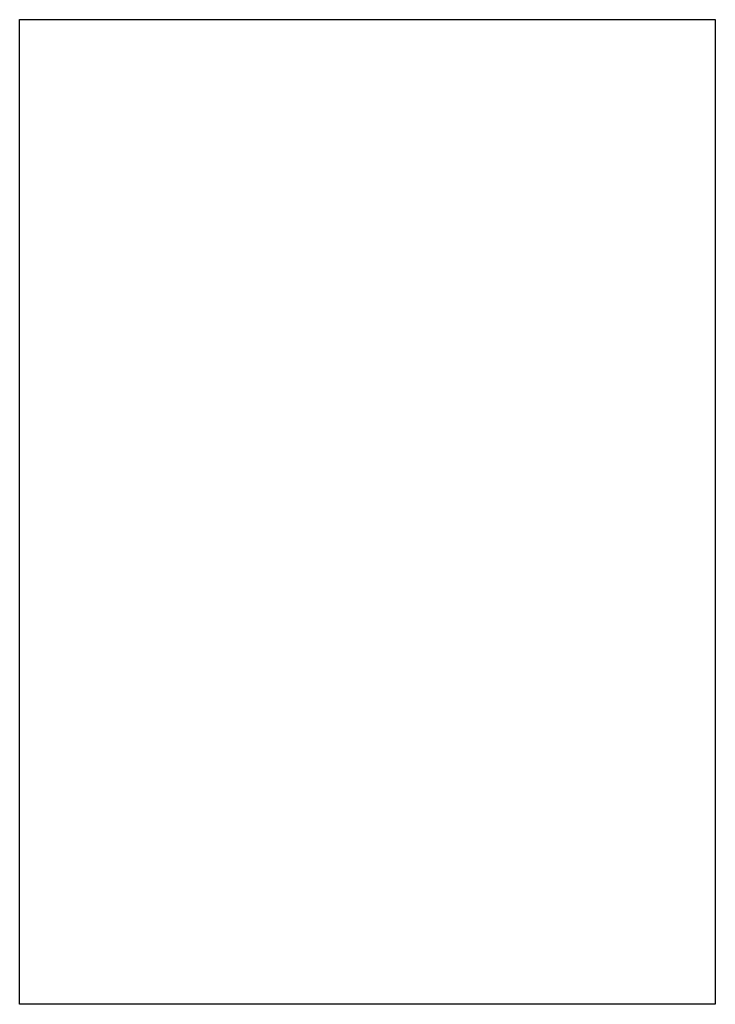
# Model space of a CAD drawing. Header units: millimetres. Extents: x 157 to 898, y 93 to 1142.
import ezdxf

# ---------------------------------------------------------------- set-up
doc = ezdxf.new("R2010")
doc.units = ezdxf.units.MM
doc.header["$LTSCALE"] = 10
picture_1 = doc.add_image_def('image1.jpg', size_in_pixel=(2331, 1648))

msp = doc.modelspace()

# ---------------------------------------------------------------- pictures from other files: only their frames are drawn
image = msp.add_image(picture_1, insert=(898.1, 93.4), size_in_units=(1048.2, 741.1), rotation=90)
image.dxf.flags = 7

doc.saveas('drawing.dxf')
